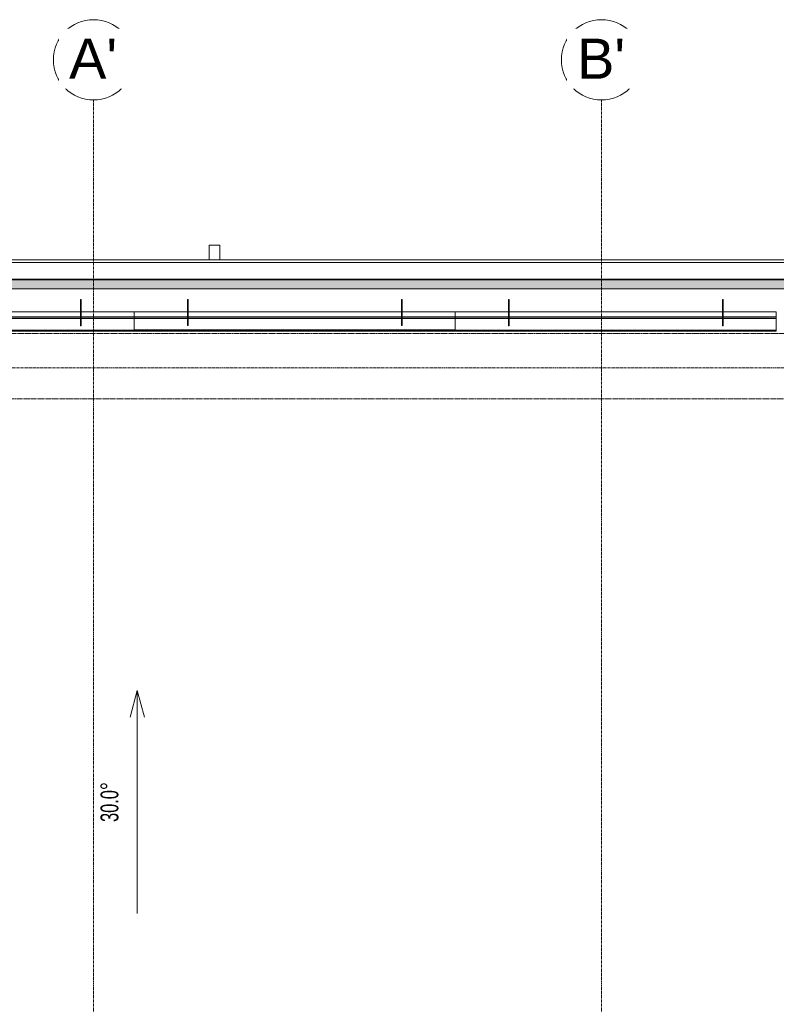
# Model space of a CAD drawing. Header units: millimetres. Extents: x -37728 to 44100, y 631619 to 691915.
# Tile 186 of 256: x -4605 to -363, y 674555 to 680073. Entities that reach past the tile are written whole.
import ezdxf

# ---------------------------------------------------------------- set-up
doc = ezdxf.new("R2010")
doc.units = ezdxf.units.MM
doc.linetypes.add('Linia siatki', pattern=[2.2225, 1.27, -0.3175, 0.3175, -0.3175])
doc.linetypes.add('Ukryty', pattern=[0.714375, 0.47625, -0.238125])
doc.layers.add('_XREF', color=7, linetype='Continuous')
for name, color, linetype, lineweight in [('A-DETL-HDLN', 252, 'Ukryty', 5), ('A-DETL-MBND', 252, 'Continuous', 5), ('A-ROOF-OTLN', 252, 'Continuous', 5), ('A-ROOF-PATT', 252, 'Continuous', 5), ('G-ANNO-DIMS', 252, 'Continuous', 5), ('S-GRID', 252, 'Continuous', 5), ('S-GRID-IDEN', 252, 'Continuous', 5)]:
    doc.layers.add(name, color=color, linetype=linetype, lineweight=lineweight)
doc.styles.add('Arial Narrow_1', font='ARIALN.TTF', dxfattribs={"width": 0.8, "height": 10})
doc.styles.add('Arial_2', font='arial.ttf', dxfattribs={"height": 22.5})

# ---------------------------------------------------------------- blocks, each defined once
blk = doc.blocks.new('Construction_Roof-Accessories_Lindab_KOTEGL - Construction_Roof-Accessories_Lindab_KOTEGL-9237828-Dach PB')
at = {"layer": 'A-DETL-MBND', "color": 252}
for p, q in [((63736.98, 66350.74), (63736.68, 66350.74)), ((63736.68, 66350.74), (63736.68, 66350.39)), ((63736.68, 66350.7), (63736.68, 66348.88)), ((63736.68, 66345.81), (63736.68, 66350.39)), ((63736.98, 66350.39), (63736.98, 66350.74)), ((63736.98, 66348.88), (63736.98, 66350.7)), ((63736.98, 66350.39), (63736.98, 66345.81)), ((63736.68, 66346.59), (63736.68, 66348.88)), ((63736.68, 66348.88), (63736.68, 66347.04)), ((63736.68, 66345.88), (63736.68, 66348.18)), ((63736.68, 66347.04), (63736.68, 66346.39)), ((63736.98, 66347.04), (63736.68, 66347.04)), ((63736.68, 66346.21), (63736.68, 66346.39)), ((63736.68, 66346.32), (63736.68, 66346.39)), ((63736.68, 66346.39), (63736.68, 66346.32)), ((63736.68, 66346.16), (63736.68, 66346.3)), ((63736.68, 66346.29), (63736.68, 66345.92)), ((63736.68, 66345.93), (63736.68, 66346.21)), ((63736.68, 66345.92), (63736.68, 66346.16)), ((63736.68, 66345.69), (63736.68, 66345.93)), ((63736.68, 66345.59), (63736.68, 66345.91)), ((63736.68, 66345.91), (63736.68, 66345.59)), ((63736.68, 66345.81), (63736.68, 66345.12)), ((63736.68, 66345.32), (63736.68, 66345.68)), ((63736.68, 66345.23), (63736.68, 66345.56)), ((63736.68, 66345.56), (63736.68, 66345.23)), ((63736.68, 66343.86), (63736.68, 66345.31)), ((63736.68, 66344.09), (63736.68, 66345.2)), ((63736.68, 66345.2), (63736.68, 66343.88)), ((63736.68, 66343.82), (63736.68, 66345.12)), ((63736.68, 66343.84), (63736.68, 66344.09)), ((63736.98, 66348.88), (63736.98, 66346.59)), ((63736.98, 66348.88), (63736.98, 66348.84)), ((63736.98, 66347.04), (63736.98, 66348.88)), ((63736.98, 66348.84), (63736.98, 66348.18)), ((63736.98, 66348.18), (63736.98, 66345.88)), ((63736.98, 66346.39), (63736.98, 66347.04)), ((63736.98, 66346.59), (63736.98, 66346.06)), ((63736.98, 66346.39), (63736.98, 66346.32)), ((63736.98, 66346.39), (63736.98, 66346.21)), ((63736.98, 66346.32), (63736.98, 66346.39)), ((63736.98, 66346.3), (63736.98, 66346.16)), ((63736.98, 66345.92), (63736.98, 66346.29)), ((63736.98, 66346.21), (63736.98, 66345.93)), ((63736.98, 66346.16), (63736.98, 66345.92)), ((63736.98, 66346.06), (63736.98, 66345.92)), ((63736.98, 66345.93), (63736.98, 66345.69)), ((63736.98, 66345.91), (63736.98, 66345.59)), ((63736.98, 66345.59), (63736.98, 66345.91)), ((63736.98, 66345.12), (63736.98, 66345.81)), ((63736.98, 66345.68), (63736.98, 66345.32)), ((63736.98, 66345.56), (63736.98, 66345.23)), ((63736.98, 66345.23), (63736.98, 66345.56)), ((63736.98, 66345.31), (63736.98, 66343.86)), ((63736.98, 66345.2), (63736.98, 66344.84)), ((63736.98, 66343.88), (63736.98, 66345.2)), ((63736.98, 66345.12), (63736.98, 66343.82)), ((63736.98, 66344.84), (63736.98, 66344.45)), ((63736.98, 66344.45), (63736.98, 66344.09)), ((63736.98, 66344.09), (63736.98, 66343.84)), ((63736.68, 66343.85), (63736.68, 66343.89)), ((63736.68, 66343.88), (63736.68, 66343.89)), ((63736.68, 66343.66), (63736.68, 66343.74)), ((63736.68, 66343.73), (63736.68, 66343.43)), ((63736.68, 66341.02), (63736.68, 66343.73)), ((63736.68, 66343.43), (63736.68, 66343.72)), ((63736.68, 66343.39), (63736.68, 66343.72)), ((63736.68, 66343.48), (63736.68, 66343.71)), ((63736.68, 66343.43), (63736.68, 66343.66)), ((63736.68, 66343.18), (63736.68, 66343.43)), ((63736.68, 66343.09), (63736.68, 66343.41)), ((63736.68, 66343.41), (63736.68, 66341.06)), ((63736.68, 66342.82), (63736.68, 66343.18)), ((63736.68, 66341.95), (63736.68, 66343.09)), ((63736.68, 66341.68), (63736.68, 66342.82)), ((63736.68, 66341.59), (63736.68, 66341.95)), ((63736.68, 66341.11), (63736.68, 66341.68)), ((63736.68, 66341.06), (63736.68, 66341.59)), ((63736.68, 66341.01), (63736.68, 66341.11)), ((63736.68, 66340.98), (63736.68, 66340.92)), ((63736.68, 66340.34), (63736.68, 66340.98)), ((63736.68, 66340.92), (63736.68, 66340.97)), ((63736.68, 66340.89), (63736.68, 66340.95)), ((63736.68, 66340.89), (63736.68, 66340.92)), ((63736.68, 66340.92), (63736.68, 66340.34)), ((63736.68, 66340.89), (63736.68, 66340.89)), ((63736.68, 66340.04), (63736.68, 66337.52)), ((63736.68, 66337.52), (63736.68, 66340.04)), ((63736.98, 66343.89), (63736.98, 66343.85)), ((63736.98, 66343.74), (63736.98, 66343.43)), ((63736.98, 66343.73), (63736.98, 66341.02)), ((63736.98, 66343.43), (63736.98, 66343.73)), ((63736.98, 66343.72), (63736.98, 66343.61)), ((63736.98, 66343.72), (63736.98, 66343.56)), ((63736.98, 66343.71), (63736.98, 66343.48)), ((63736.98, 66343.61), (63736.98, 66343.39)), ((63736.98, 66343.43), (63736.98, 66343.18)), ((63736.98, 66343.41), (63736.98, 66343.09)), ((63736.98, 66341.06), (63736.98, 66343.41)), ((63736.98, 66343.18), (63736.98, 66342.82)), ((63736.98, 66343.09), (63736.98, 66341.95)), ((63736.98, 66342.82), (63736.98, 66342.44)), ((63736.98, 66342.44), (63736.98, 66342.05)), ((63736.98, 66342.05), (63736.98, 66341.68)), ((63736.98, 66341.95), (63736.98, 66341.59)), ((63736.98, 66341.68), (63736.98, 66341.11)), ((63736.98, 66341.59), (63736.98, 66341.29)), ((63736.98, 66341.29), (63736.98, 66341.06)), ((63736.98, 66341.11), (63736.98, 66341.01)), ((63736.98, 66340.98), (63736.98, 66340.34)), ((63736.98, 66340.92), (63736.98, 66340.98)), ((63736.98, 66340.97), (63736.98, 66340.89)), ((63736.98, 66340.34), (63736.98, 66340.92)), ((63736.98, 66340.04), (63736.98, 66337.52)), ((63736.98, 66337.52), (63736.98, 66340.04)), ((63736.68, 66337.37), (63736.68, 66336.01)), ((63736.68, 66336.01), (63736.68, 66337.37)), ((63736.68, 66336.01), (63736.98, 66336.01)), ((63736.98, 66337.37), (63736.98, 66336.01)), ((63736.98, 66336.01), (63736.98, 66337.37))]:
    blk.add_line(p, q, dxfattribs=at)
blk = doc.blocks.new('Construction_Roof-Accessories_Lindab_SNO_KOTEGL - Construction_Roof-Accessories_Lindab_SNO-9237829-Dach PB')
at = {"layer": 'A-DETL-MBND', "color": 252}
for p, q in [((63766.68, 66343.86), (63586.68, 66343.86)), ((63586.68, 66343.86), (63586.68, 66343.82)), ((63586.68, 66343.86), (63586.68, 66343.75)), ((63586.68, 66341.02), (63586.68, 66343.75)), ((63586.68, 66343.73), (63586.68, 66343.74)), ((63586.68, 66343.69), (63586.68, 66343.74)), ((63586.68, 66341.02), (63586.68, 66343.73)), ((63586.68, 66343.73), (63586.68, 66341.02)), ((63586.68, 66343.69), (63586.68, 66341.02)), ((63586.68, 66340.98), (63586.68, 66341.02)), ((63586.68, 66341.02), (63766.68, 66341.02)), ((63586.68, 66340.34), (63586.68, 66340.98)), ((63586.68, 66340.98), (63586.68, 66340.34)), ((63586.68, 66340.34), (63586.68, 66340.98)), ((63586.68, 66340.98), (63586.68, 66340.37)), ((63586.68, 66340.34), (63586.68, 66340.98)), ((63586.68, 66340.98), (63586.68, 66340.34)), ((63586.68, 66340.98), (63766.68, 66340.98)), ((63586.68, 66340.34), (63586.68, 66340.04)), ((63586.68, 66340.16), (63586.68, 66340.3)), ((63586.68, 66340.16), (63586.68, 66340.29)), ((63586.68, 66340.29), (63766.68, 66340.29)), ((63586.68, 66340.22), (63766.68, 66340.22)), ((63586.68, 66340.1), (63586.68, 66340.16)), ((63586.68, 66340.16), (63586.68, 66340.1)), ((63586.68, 66340.15), (63586.68, 66340.04)), ((63586.68, 66340.04), (63766.68, 66340.04)), ((63586.68, 66337.52), (63586.68, 66340.04)), ((63586.68, 66340.04), (63586.68, 66337.63)), ((63766.68, 66343.82), (63766.68, 66343.86)), ((63766.68, 66343.75), (63766.68, 66343.86)), ((63766.68, 66343.75), (63766.68, 66341.09)), ((63766.68, 66343.74), (63766.68, 66343.73)), ((63766.68, 66343.74), (63766.68, 66343.73)), ((63766.68, 66341.09), (63766.68, 66343.73)), ((63766.68, 66343.73), (63766.68, 66343.69)), ((63766.68, 66343.73), (63766.68, 66341.09)), ((63766.68, 66341.09), (63766.68, 66343.69)), ((63766.68, 66341.02), (63766.68, 66340.98)), ((63766.68, 66340.4), (63766.68, 66340.98)), ((63766.68, 66340.98), (63766.68, 66340.4)), ((63766.68, 66340.4), (63766.68, 66340.98)), ((63766.68, 66340.98), (63766.68, 66340.34)), ((63766.68, 66340.4), (63766.68, 66340.98)), ((63766.68, 66340.98), (63766.68, 66340.4)), ((63766.68, 66340.04), (63766.68, 66340.34)), ((63766.68, 66340.3), (63766.68, 66340.16)), ((63766.68, 66340.29), (63766.68, 66340.24)), ((63766.68, 66340.24), (63766.68, 66340.16)), ((63766.68, 66340.09), (63766.68, 66340.15)), ((63766.68, 66340.04), (63766.68, 66340.09)), ((63766.68, 66337.63), (63766.68, 66340.04)), ((63766.68, 66340.04), (63766.68, 66337.52)), ((63586.68, 66337.63), (63586.68, 66337.49)), ((63586.68, 66337.37), (63586.68, 66337.52)), ((63586.68, 66333.58), (63586.68, 66337.37)), ((63586.68, 66337.37), (63586.68, 66337.31)), ((63586.68, 66337.31), (63586.68, 66333.58)), ((63586.68, 66333.58), (63586.68, 66332.98)), ((63586.68, 66333.58), (63766.68, 66333.58)), ((63586.68, 66333.53), (63766.68, 66333.53)), ((63586.68, 66333.39), (63586.68, 66333.46)), ((63586.68, 66333.31), (63586.68, 66333.38)), ((63586.68, 66333.11), (63586.68, 66333.26)), ((63586.68, 66333.26), (63586.68, 66333.18)), ((63586.68, 66333.26), (63766.68, 66333.26)), ((63586.68, 66333.19), (63586.68, 66333.25)), ((63586.68, 66333.1), (63586.68, 66333.19)), ((63586.68, 66333.14), (63766.68, 66333.14)), ((63586.68, 66333.1), (63586.68, 66333.11)), ((63586.68, 66333.1), (63586.68, 66333.04)), ((63586.68, 66332.99), (63586.68, 66332.98)), ((63586.68, 66332.98), (63766.68, 66332.98)), ((63766.68, 66337.49), (63766.68, 66337.63)), ((63766.68, 66337.52), (63766.68, 66337.37)), ((63766.68, 66337.31), (63766.68, 66337.37)), ((63766.68, 66337.37), (63766.68, 66333.58)), ((63766.68, 66333.58), (63766.68, 66337.31)), ((63766.68, 66332.98), (63766.68, 66333.58)), ((63766.68, 66333.45), (63766.68, 66333.39)), ((63766.68, 66333.18), (63766.68, 66333.25)), ((63766.68, 66333.25), (63766.68, 66333.18)), ((63766.68, 66333.25), (63766.68, 66333.19)), ((63766.68, 66333.19), (63766.68, 66333.14)), ((63766.68, 66333.14), (63766.68, 66333.11)), ((63766.68, 66333.11), (63766.68, 66333.1)), ((63766.68, 66333.11), (63766.68, 66333.1)), ((63766.68, 66332.98), (63766.68, 66332.99))]:
    blk.add_line(p, q, dxfattribs=at)
blk = doc.blocks.new('Construction_Roof-Accessories_Lindab_KOTEGL - Construction_Roof-Accessories_Lindab_KOTEGL-V19-Dach PB')
at = {"layer": 'A-DETL-MBND', "color": 252}
for p, q in [((63916.98, 66350.8), (63916.68, 66350.8)), ((63916.68, 66350.8), (63916.68, 66350.45)), ((63916.68, 66350.77), (63916.68, 66348.95)), ((63916.68, 66345.87), (63916.68, 66350.45)), ((63916.98, 66350.45), (63916.98, 66350.8)), ((63916.98, 66348.95), (63916.98, 66350.77)), ((63916.98, 66350.45), (63916.98, 66345.87)), ((63916.68, 66348.24), (63916.68, 66348.95)), ((63916.68, 66348.95), (63916.68, 66347.11)), ((63916.68, 66346.66), (63916.68, 66348.72)), ((63916.68, 66345.95), (63916.68, 66348.24)), ((63916.68, 66347.11), (63916.68, 66346.45)), ((63916.98, 66347.11), (63916.68, 66347.11)), ((63916.68, 66346.28), (63916.68, 66346.45)), ((63916.68, 66346.45), (63916.68, 66346.45)), ((63916.68, 66346.39), (63916.68, 66346.45)), ((63916.68, 66346.45), (63916.68, 66346.39)), ((63916.68, 66346.22), (63916.68, 66346.36)), ((63916.68, 66346.35), (63916.68, 66345.99)), ((63916.68, 66345.99), (63916.68, 66346.28)), ((63916.68, 66345.99), (63916.68, 66346.22)), ((63916.68, 66345.75), (63916.68, 66345.99)), ((63916.68, 66345.66), (63916.68, 66345.98)), ((63916.68, 66345.98), (63916.68, 66345.66)), ((63916.68, 66345.87), (63916.68, 66345.19)), ((63916.68, 66345.39), (63916.68, 66345.75)), ((63916.68, 66345.29), (63916.68, 66345.62)), ((63916.68, 66345.62), (63916.68, 66345.29)), ((63916.68, 66343.93), (63916.68, 66345.37)), ((63916.68, 66344.51), (63916.68, 66345.27)), ((63916.68, 66345.27), (63916.68, 66343.95)), ((63916.68, 66343.89), (63916.68, 66345.19)), ((63916.68, 66344.16), (63916.68, 66344.51)), ((63916.68, 66343.91), (63916.68, 66344.16)), ((63916.98, 66348.95), (63916.98, 66348.24)), ((63916.98, 66347.11), (63916.98, 66348.95)), ((63916.98, 66348.88), (63916.98, 66346.66)), ((63916.98, 66348.24), (63916.98, 66347.5)), ((63916.98, 66347.5), (63916.98, 66345.95)), ((63916.98, 66346.45), (63916.98, 66347.11)), ((63916.98, 66346.66), (63916.98, 66345.95)), ((63916.98, 66346.45), (63916.98, 66346.39)), ((63916.98, 66346.45), (63916.98, 66346.28)), ((63916.98, 66346.39), (63916.98, 66346.45)), ((63916.98, 66346.36), (63916.98, 66345.99)), ((63916.98, 66345.99), (63916.98, 66346.35)), ((63916.98, 66346.28), (63916.98, 66345.99)), ((63916.98, 66345.99), (63916.98, 66345.75)), ((63916.98, 66345.98), (63916.98, 66345.66)), ((63916.98, 66345.66), (63916.98, 66345.98)), ((63916.98, 66345.19), (63916.98, 66345.87)), ((63916.98, 66345.75), (63916.98, 66345.39)), ((63916.98, 66345.62), (63916.98, 66345.29)), ((63916.98, 66345.29), (63916.98, 66345.62)), ((63916.98, 66345.37), (63916.98, 66344.61)), ((63916.98, 66345.27), (63916.98, 66344.16)), ((63916.98, 66343.95), (63916.98, 66345.27)), ((63916.98, 66345.19), (63916.98, 66343.89)), ((63916.98, 66344.61), (63916.98, 66343.93)), ((63916.98, 66344.16), (63916.98, 66343.91)), ((63916.68, 66343.91), (63916.68, 66343.95)), ((63916.68, 66343.95), (63916.68, 66343.95)), ((63916.68, 66343.49), (63916.68, 66343.8)), ((63916.68, 66343.79), (63916.68, 66343.49)), ((63916.68, 66341.09), (63916.68, 66343.79)), ((63916.68, 66343.55), (63916.68, 66343.78)), ((63916.68, 66343.45), (63916.68, 66343.78)), ((63916.68, 66343.25), (63916.68, 66343.5)), ((63916.68, 66342.79), (63916.68, 66343.47)), ((63916.68, 66343.47), (63916.68, 66341.13)), ((63916.68, 66341.75), (63916.68, 66343.25)), ((63916.68, 66341.66), (63916.68, 66342.79)), ((63916.68, 66341.43), (63916.68, 66341.75)), ((63916.68, 66341.13), (63916.68, 66341.66)), ((63916.68, 66341.07), (63916.68, 66341.43)), ((63916.68, 66341.05), (63916.68, 66340.99)), ((63916.68, 66340.4), (63916.68, 66341.05)), ((63916.68, 66340.95), (63916.68, 66341.04)), ((63916.68, 66340.99), (63916.68, 66340.4)), ((63916.68, 66340.11), (63916.68, 66337.58)), ((63916.68, 66337.58), (63916.68, 66340.11)), ((63916.98, 66343.95), (63916.98, 66343.91)), ((63916.98, 66343.8), (63916.98, 66343.49)), ((63916.98, 66343.79), (63916.98, 66341.09)), ((63916.98, 66343.49), (63916.98, 66343.79)), ((63916.98, 66343.78), (63916.98, 66343.55)), ((63916.98, 66343.78), (63916.98, 66343.45)), ((63916.98, 66343.5), (63916.98, 66343.25)), ((63916.98, 66343.47), (63916.98, 66341.66)), ((63916.98, 66341.13), (63916.98, 66343.47)), ((63916.98, 66343.25), (63916.98, 66341.07)), ((63916.98, 66341.66), (63916.98, 66341.13)), ((63916.98, 66341.05), (63916.98, 66340.4)), ((63916.98, 66340.99), (63916.98, 66341.05)), ((63916.98, 66341.04), (63916.98, 66340.95)), ((63916.98, 66340.4), (63916.98, 66340.99)), ((63916.98, 66340.11), (63916.98, 66337.58)), ((63916.98, 66337.58), (63916.98, 66340.11)), ((63916.68, 66337.43), (63916.68, 66336.08)), ((63916.68, 66336.08), (63916.68, 66337.43)), ((63916.68, 66336.08), (63916.98, 66336.08)), ((63916.98, 66337.43), (63916.98, 66336.08)), ((63916.98, 66336.08), (63916.98, 66337.43))]:
    blk.add_line(p, q, dxfattribs=at)
blk = doc.blocks.new('Construction_Roof-Accessories_Lindab_KOTEGL - Construction_Roof-Accessories_Lindab_KOTEGL-V20-Dach PB')
at = {"layer": 'A-DETL-MBND', "color": 252}
for p, q in [((63796.98, 66350.8), (63796.68, 66350.8)), ((63796.68, 66350.8), (63796.68, 66350.45)), ((63796.68, 66350.77), (63796.68, 66348.95)), ((63796.68, 66345.87), (63796.68, 66350.45)), ((63796.98, 66350.45), (63796.98, 66350.8)), ((63796.98, 66348.95), (63796.98, 66350.77)), ((63796.98, 66350.45), (63796.98, 66345.87)), ((63796.68, 66347.01), (63796.68, 66348.95)), ((63796.68, 66348.95), (63796.68, 66347.11)), ((63796.68, 66347.11), (63796.68, 66348.24)), ((63796.68, 66346.74), (63796.68, 66347.11)), ((63796.68, 66347.11), (63796.68, 66346.45)), ((63796.98, 66347.11), (63796.68, 66347.11)), ((63796.68, 66346.66), (63796.68, 66347.01)), ((63796.68, 66346.43), (63796.68, 66346.74)), ((63796.68, 66345.95), (63796.68, 66346.66)), ((63796.68, 66345.99), (63796.68, 66346.45)), ((63796.68, 66346.45), (63796.68, 66346.39)), ((63796.68, 66345.99), (63796.68, 66346.36)), ((63796.68, 66346.35), (63796.68, 66345.99)), ((63796.68, 66345.75), (63796.68, 66345.99)), ((63796.68, 66345.66), (63796.68, 66345.98)), ((63796.68, 66345.98), (63796.68, 66345.66)), ((63796.68, 66345.87), (63796.68, 66345.19)), ((63796.68, 66345.39), (63796.68, 66345.75)), ((63796.68, 66345.29), (63796.68, 66345.62)), ((63796.68, 66345.62), (63796.68, 66345.29)), ((63796.68, 66343.93), (63796.68, 66345.37)), ((63796.68, 66344.16), (63796.68, 66345.27)), ((63796.68, 66345.27), (63796.68, 66343.95)), ((63796.68, 66343.9), (63796.68, 66345.19)), ((63796.68, 66343.91), (63796.68, 66344.16)), ((63796.98, 66348.95), (63796.98, 66346.66)), ((63796.98, 66347.11), (63796.98, 66348.95)), ((63796.98, 66348.24), (63796.98, 66345.95)), ((63796.98, 66346.45), (63796.98, 66347.11)), ((63796.98, 66346.45), (63796.98, 66346.39)), ((63796.98, 66346.45), (63796.98, 66346.45)), ((63796.98, 66346.45), (63796.98, 66346.41)), ((63796.98, 66346.39), (63796.98, 66346.45)), ((63796.98, 66346.41), (63796.98, 66346.28)), ((63796.98, 66346.36), (63796.98, 66346.22)), ((63796.98, 66345.99), (63796.98, 66346.35)), ((63796.98, 66346.28), (63796.98, 66346.05)), ((63796.98, 66346.22), (63796.98, 66345.99)), ((63796.98, 66346.05), (63796.98, 66345.99)), ((63796.98, 66345.99), (63796.98, 66345.75)), ((63796.98, 66345.98), (63796.98, 66345.66)), ((63796.98, 66345.66), (63796.98, 66345.98)), ((63796.98, 66345.19), (63796.98, 66345.87)), ((63796.98, 66345.75), (63796.98, 66345.39)), ((63796.98, 66345.62), (63796.98, 66345.29)), ((63796.98, 66345.29), (63796.98, 66345.62)), ((63796.98, 66345.37), (63796.98, 66345)), ((63796.98, 66345.27), (63796.98, 66344.16)), ((63796.98, 66343.95), (63796.98, 66345.27)), ((63796.98, 66345.19), (63796.98, 66343.9)), ((63796.98, 66345), (63796.98, 66343.93)), ((63796.98, 66344.16), (63796.98, 66343.91)), ((63796.68, 66343.91), (63796.68, 66343.95)), ((63796.68, 66343.49), (63796.68, 66343.8)), ((63796.68, 66343.79), (63796.68, 66343.49)), ((63796.68, 66341.09), (63796.68, 66343.79)), ((63796.68, 66343.55), (63796.68, 66343.78)), ((63796.68, 66343.45), (63796.68, 66343.78)), ((63796.68, 66343.25), (63796.68, 66343.5)), ((63796.68, 66341.66), (63796.68, 66343.47)), ((63796.68, 66343.47), (63796.68, 66341.13)), ((63796.68, 66341.07), (63796.68, 66343.25)), ((63796.68, 66341.13), (63796.68, 66341.66)), ((63796.68, 66341.05), (63796.68, 66340.99)), ((63796.68, 66340.4), (63796.68, 66341.05)), ((63796.68, 66340.95), (63796.68, 66341.04)), ((63796.68, 66340.99), (63796.68, 66340.4)), ((63796.68, 66340.11), (63796.68, 66337.58)), ((63796.68, 66337.58), (63796.68, 66340.11)), ((63796.98, 66343.95), (63796.98, 66343.95)), ((63796.98, 66343.95), (63796.98, 66343.91)), ((63796.98, 66343.8), (63796.98, 66343.49)), ((63796.98, 66343.79), (63796.98, 66341.09)), ((63796.98, 66343.49), (63796.98, 66343.79)), ((63796.98, 66343.78), (63796.98, 66343.55)), ((63796.98, 66343.78), (63796.98, 66343.45)), ((63796.98, 66343.5), (63796.98, 66343.25)), ((63796.98, 66343.47), (63796.98, 66341.66)), ((63796.98, 66341.13), (63796.98, 66343.47)), ((63796.98, 66343.25), (63796.98, 66341.07)), ((63796.98, 66341.66), (63796.98, 66341.13)), ((63796.98, 66341.05), (63796.98, 66340.4)), ((63796.98, 66340.99), (63796.98, 66341.05)), ((63796.98, 66341.04), (63796.98, 66340.95)), ((63796.98, 66340.4), (63796.98, 66340.99)), ((63796.98, 66340.11), (63796.98, 66337.58)), ((63796.98, 66337.58), (63796.98, 66340.11)), ((63796.68, 66337.43), (63796.68, 66336.08)), ((63796.68, 66336.08), (63796.68, 66337.43)), ((63796.68, 66336.08), (63796.98, 66336.08)), ((63796.98, 66337.43), (63796.98, 66336.08)), ((63796.98, 66336.08), (63796.98, 66337.43))]:
    blk.add_line(p, q, dxfattribs=at)
blk = doc.blocks.new('Construction_Roof-Accessories_Lindab_SNO_KOTEGL - Construction_Roof-Accessories_Lindab_SNO-V21-Dach PB')
at = {"layer": 'A-DETL-MBND', "color": 252}
for p, q in [((63946.68, 66343.92), (63766.68, 66343.92)), ((63766.68, 66343.92), (63766.68, 66343.89)), ((63766.68, 66343.92), (63766.68, 66343.82)), ((63766.68, 66341.09), (63766.68, 66343.82)), ((63766.68, 66343.79), (63766.68, 66343.81)), ((63766.68, 66343.79), (63766.68, 66343.81)), ((63766.68, 66343.76), (63766.68, 66343.79)), ((63766.68, 66343.75), (63766.68, 66341.09)), ((63766.68, 66341.09), (63766.68, 66343.73)), ((63766.68, 66343.73), (63766.68, 66341.09)), ((63766.68, 66341.05), (63766.68, 66341.09)), ((63766.68, 66341.09), (63946.68, 66341.09)), ((63766.68, 66340.98), (63766.68, 66341.05)), ((63766.68, 66341.05), (63946.68, 66341.05)), ((63766.68, 66340.4), (63766.68, 66340.98)), ((63766.68, 66340.98), (63766.68, 66340.4)), ((63766.68, 66340.4), (63766.68, 66340.98)), ((63766.68, 66340.98), (63766.68, 66340.44)), ((63766.68, 66340.4), (63766.68, 66340.98)), ((63766.68, 66340.98), (63766.68, 66340.4)), ((63766.68, 66340.4), (63766.68, 66340.33)), ((63766.68, 66340.23), (63766.68, 66340.37)), ((63766.68, 66340.3), (63766.68, 66340.36)), ((63766.68, 66340.36), (63946.68, 66340.36)), ((63766.68, 66340.31), (63766.68, 66340.24)), ((63766.68, 66340.23), (63766.68, 66340.3)), ((63766.68, 66340.29), (63946.68, 66340.29)), ((63766.68, 66340.23), (63766.68, 66340.11)), ((63766.68, 66340.21), (63766.68, 66340.15)), ((63766.68, 66340.15), (63766.68, 66340.11)), ((63766.68, 66340.11), (63946.68, 66340.11)), ((63766.68, 66337.58), (63766.68, 66340.04)), ((63766.68, 66340.04), (63766.68, 66337.69)), ((63946.68, 66343.89), (63946.68, 66343.92)), ((63946.68, 66343.82), (63946.68, 66343.92)), ((63946.68, 66343.82), (63946.68, 66341.09)), ((63946.68, 66343.81), (63946.68, 66343.8)), ((63946.68, 66343.81), (63946.68, 66343.79)), ((63946.68, 66343.8), (63946.68, 66343.79)), ((63946.68, 66343.79), (63946.68, 66343.76)), ((63946.68, 66341.09), (63946.68, 66343.75)), ((63946.68, 66341.09), (63946.68, 66343.73)), ((63946.68, 66343.73), (63946.68, 66341.09)), ((63946.68, 66341.09), (63946.68, 66341.05)), ((63946.68, 66341.05), (63946.68, 66340.98)), ((63946.68, 66340.4), (63946.68, 66340.98)), ((63946.68, 66340.98), (63946.68, 66340.4)), ((63946.68, 66340.44), (63946.68, 66340.98)), ((63946.68, 66340.98), (63946.68, 66340.4)), ((63946.68, 66340.4), (63946.68, 66340.98)), ((63946.68, 66340.98), (63946.68, 66340.4)), ((63946.68, 66340.33), (63946.68, 66340.4)), ((63946.68, 66340.37), (63946.68, 66340.23)), ((63946.68, 66340.36), (63946.68, 66340.23)), ((63946.68, 66340.24), (63946.68, 66340.31)), ((63946.68, 66340.11), (63946.68, 66340.23)), ((63946.68, 66340.15), (63946.68, 66340.21)), ((63946.68, 66340.11), (63946.68, 66340.15)), ((63946.68, 66337.69), (63946.68, 66340.04)), ((63946.68, 66340.04), (63946.68, 66337.58)), ((63766.68, 66337.69), (63766.68, 66337.66)), ((63766.68, 66337.66), (63766.68, 66337.55)), ((63766.68, 66337.57), (63766.68, 66337.58)), ((63766.68, 66337.43), (63766.68, 66337.57)), ((63766.68, 66337.37), (63766.68, 66333.65)), ((63766.68, 66333.65), (63766.68, 66337.37)), ((63766.68, 66333.65), (63766.68, 66333.58)), ((63766.68, 66333.65), (63946.68, 66333.65)), ((63766.68, 66333.6), (63946.68, 66333.6)), ((63766.68, 66333.55), (63766.68, 66333.48)), ((63766.68, 66333.38), (63766.68, 66333.44)), ((63766.68, 66333.44), (63766.68, 66333.38)), ((63766.68, 66333.34), (63766.68, 66333.28)), ((63766.68, 66333.32), (63946.68, 66333.32)), ((63766.68, 66333.17), (63766.68, 66333.31)), ((63766.68, 66333.18), (63766.68, 66333.25)), ((63766.68, 66333.25), (63766.68, 66333.18)), ((63766.68, 66333.2), (63946.68, 66333.2)), ((63766.68, 66333.17), (63766.68, 66333.18)), ((63766.68, 66333.17), (63766.68, 66333.05)), ((63766.68, 66333.06), (63766.68, 66333.05)), ((63766.68, 66333.05), (63946.68, 66333.05)), ((63766.68, 66333.05), (63766.68, 66333.05)), ((63946.68, 66337.55), (63946.68, 66337.69)), ((63946.68, 66337.58), (63946.68, 66337.46)), ((63946.68, 66337.46), (63946.68, 66337.43)), ((63946.68, 66337.37), (63946.68, 66333.65)), ((63946.68, 66333.65), (63946.68, 66337.37)), ((63946.68, 66333.58), (63946.68, 66333.65)), ((63946.68, 66333.48), (63946.68, 66333.55)), ((63946.68, 66333.38), (63946.68, 66333.44)), ((63946.68, 66333.44), (63946.68, 66333.38)), ((63946.68, 66333.28), (63946.68, 66333.34)), ((63946.68, 66333.31), (63946.68, 66333.17)), ((63946.68, 66333.18), (63946.68, 66333.25)), ((63946.68, 66333.25), (63946.68, 66333.18)), ((63946.68, 66333.18), (63946.68, 66333.17)), ((63946.68, 66333.05), (63946.68, 66333.17)), ((63946.68, 66333.17), (63946.68, 66333.17)), ((63946.68, 66333.05), (63946.68, 66333.06))]:
    blk.add_line(p, q, dxfattribs=at)
blk = doc.blocks.new('Construction_Roof-Accessories_Lindab_KOTEGL - Construction_Roof-Accessories_Lindab_KOTEGL-V22-Dach PB')
at = {"layer": 'A-DETL-MBND', "color": 252}
for p, q in [((64096.98, 66350.74), (64096.68, 66350.74)), ((64096.68, 66350.74), (64096.68, 66350.39)), ((64096.68, 66350.7), (64096.68, 66348.88)), ((64096.68, 66345.81), (64096.68, 66350.39)), ((64096.98, 66350.39), (64096.98, 66350.74)), ((64096.98, 66348.88), (64096.98, 66350.7)), ((64096.98, 66350.39), (64096.98, 66345.81)), ((64096.68, 66348.18), (64096.68, 66348.88)), ((64096.68, 66348.88), (64096.68, 66347.04)), ((64096.68, 66346.59), (64096.68, 66348.82)), ((64096.68, 66347.82), (64096.68, 66348.18)), ((64096.68, 66345.88), (64096.68, 66347.82)), ((64096.68, 66347.04), (64096.68, 66346.39)), ((64096.98, 66347.04), (64096.68, 66347.04)), ((64096.68, 66345.88), (64096.68, 66346.59)), ((64096.68, 66345.93), (64096.68, 66346.39)), ((64096.68, 66346.39), (64096.68, 66346.32)), ((64096.68, 66346.16), (64096.68, 66346.3)), ((64096.68, 66346.29), (64096.68, 66345.92)), ((64096.68, 66345.92), (64096.68, 66346.16)), ((64096.68, 66345.69), (64096.68, 66345.93)), ((64096.68, 66345.59), (64096.68, 66345.91)), ((64096.68, 66345.91), (64096.68, 66345.59)), ((64096.68, 66345.81), (64096.68, 66345.12)), ((64096.68, 66345.32), (64096.68, 66345.68)), ((64096.68, 66345.23), (64096.68, 66345.56)), ((64096.68, 66345.56), (64096.68, 66345.23)), ((64096.68, 66344.55), (64096.68, 66345.31)), ((64096.68, 66344.84), (64096.68, 66345.2)), ((64096.68, 66345.2), (64096.68, 66343.88)), ((64096.68, 66343.82), (64096.68, 66345.12)), ((64096.68, 66344.09), (64096.68, 66344.84)), ((64096.68, 66344.18), (64096.68, 66344.55)), ((64096.68, 66343.86), (64096.68, 66344.18)), ((64096.68, 66343.84), (64096.68, 66344.09)), ((64096.98, 66348.88), (64096.98, 66348.82)), ((64096.98, 66348.88), (64096.98, 66348.18)), ((64096.98, 66347.04), (64096.98, 66348.88)), ((64096.98, 66348.82), (64096.98, 66348.66)), ((64096.98, 66348.66), (64096.98, 66346.59)), ((64096.98, 66348.18), (64096.98, 66345.88)), ((64096.98, 66346.39), (64096.98, 66347.04)), ((64096.98, 66346.59), (64096.98, 66345.92)), ((64096.98, 66346.39), (64096.98, 66346.32)), ((64096.98, 66346.39), (64096.98, 66345.93)), ((64096.98, 66346.32), (64096.98, 66346.39)), ((64096.98, 66346.3), (64096.98, 66345.92)), ((64096.98, 66345.92), (64096.98, 66346.29)), ((64096.98, 66345.93), (64096.98, 66345.69)), ((64096.98, 66345.91), (64096.98, 66345.59)), ((64096.98, 66345.59), (64096.98, 66345.91)), ((64096.98, 66345.12), (64096.98, 66345.81)), ((64096.98, 66345.68), (64096.98, 66345.32)), ((64096.98, 66345.56), (64096.98, 66345.23)), ((64096.98, 66345.23), (64096.98, 66345.56)), ((64096.98, 66345.31), (64096.98, 66343.86)), ((64096.98, 66345.2), (64096.98, 66344.09)), ((64096.98, 66343.88), (64096.98, 66345.2)), ((64096.98, 66345.12), (64096.98, 66343.82)), ((64096.98, 66344.09), (64096.98, 66343.84)), ((64096.68, 66343.85), (64096.68, 66343.89)), ((64096.68, 66343.88), (64096.68, 66343.89)), ((64096.68, 66343.43), (64096.68, 66343.74)), ((64096.68, 66343.73), (64096.68, 66343.43)), ((64096.68, 66341.02), (64096.68, 66343.73)), ((64096.68, 66343.39), (64096.68, 66343.72)), ((64096.68, 66343.48), (64096.68, 66343.71)), ((64096.68, 66343.18), (64096.68, 66343.43)), ((64096.68, 66341.59), (64096.68, 66343.41)), ((64096.68, 66343.41), (64096.68, 66341.06)), ((64096.68, 66341.01), (64096.68, 66343.18)), ((64096.68, 66341.06), (64096.68, 66341.59)), ((64096.68, 66340.98), (64096.68, 66340.92)), ((64096.68, 66340.34), (64096.68, 66340.98)), ((64096.68, 66340.89), (64096.68, 66340.97)), ((64096.68, 66340.92), (64096.68, 66340.34)), ((64096.68, 66340.04), (64096.68, 66337.52)), ((64096.68, 66337.52), (64096.68, 66340.04)), ((64096.98, 66343.89), (64096.98, 66343.85)), ((64096.98, 66343.74), (64096.98, 66343.43)), ((64096.98, 66343.73), (64096.98, 66341.02)), ((64096.98, 66343.43), (64096.98, 66343.73)), ((64096.98, 66343.72), (64096.98, 66343.39)), ((64096.98, 66343.71), (64096.98, 66343.48)), ((64096.98, 66343.43), (64096.98, 66343.18)), ((64096.98, 66343.41), (64096.98, 66341.59)), ((64096.98, 66341.06), (64096.98, 66343.41)), ((64096.98, 66343.18), (64096.98, 66341.01)), ((64096.98, 66341.59), (64096.98, 66341.06)), ((64096.98, 66340.98), (64096.98, 66340.34)), ((64096.98, 66340.92), (64096.98, 66340.98)), ((64096.98, 66340.97), (64096.98, 66340.92)), ((64096.98, 66340.95), (64096.98, 66340.89)), ((64096.98, 66340.34), (64096.98, 66340.92)), ((64096.98, 66340.04), (64096.98, 66337.52)), ((64096.98, 66337.52), (64096.98, 66340.04)), ((64096.68, 66337.37), (64096.68, 66336.01)), ((64096.68, 66336.01), (64096.68, 66337.37)), ((64096.68, 66336.01), (64096.98, 66336.01)), ((64096.98, 66337.37), (64096.98, 66336.01)), ((64096.98, 66336.01), (64096.98, 66337.37))]:
    blk.add_line(p, q, dxfattribs=at)
blk = doc.blocks.new('Construction_Roof-Accessories_Lindab_KOTEGL - Construction_Roof-Accessories_Lindab_KOTEGL-V23-Dach PB')
at = {"layer": 'A-DETL-MBND', "color": 252}
for p, q in [((63976.98, 66350.74), (63976.68, 66350.74)), ((63976.68, 66350.74), (63976.68, 66350.39)), ((63976.68, 66350.7), (63976.68, 66348.88)), ((63976.68, 66345.81), (63976.68, 66350.39)), ((63976.98, 66350.39), (63976.98, 66350.74)), ((63976.98, 66348.88), (63976.98, 66350.7)), ((63976.98, 66350.39), (63976.98, 66345.81)), ((63976.68, 66346.59), (63976.68, 66348.88)), ((63976.68, 66348.88), (63976.68, 66347.04)), ((63976.68, 66345.88), (63976.68, 66348.18)), ((63976.68, 66347.04), (63976.68, 66346.39)), ((63976.98, 66347.04), (63976.68, 66347.04)), ((63976.68, 66346.21), (63976.68, 66346.39)), ((63976.68, 66346.39), (63976.68, 66346.32)), ((63976.68, 66345.92), (63976.68, 66346.3)), ((63976.68, 66346.29), (63976.68, 66345.92)), ((63976.68, 66345.98), (63976.68, 66346.21)), ((63976.68, 66345.93), (63976.68, 66345.98)), ((63976.68, 66345.69), (63976.68, 66345.93)), ((63976.68, 66345.59), (63976.68, 66345.91)), ((63976.68, 66345.91), (63976.68, 66345.59)), ((63976.68, 66345.81), (63976.68, 66345.12)), ((63976.68, 66345.32), (63976.68, 66345.68)), ((63976.68, 66345.23), (63976.68, 66345.56)), ((63976.68, 66345.56), (63976.68, 66345.23)), ((63976.68, 66343.86), (63976.68, 66345.31)), ((63976.68, 66344.09), (63976.68, 66345.2)), ((63976.68, 66345.2), (63976.68, 66343.88)), ((63976.68, 66343.83), (63976.68, 66345.12)), ((63976.68, 66343.85), (63976.68, 66344.09)), ((63976.98, 66348.88), (63976.98, 66346.59)), ((63976.98, 66347.04), (63976.98, 66348.88)), ((63976.98, 66348.18), (63976.98, 66345.88)), ((63976.98, 66346.39), (63976.98, 66347.04)), ((63976.98, 66346.39), (63976.98, 66345.93)), ((63976.98, 66346.32), (63976.98, 66346.39)), ((63976.98, 66346.3), (63976.98, 66345.92)), ((63976.98, 66345.92), (63976.98, 66346.29)), ((63976.98, 66345.93), (63976.98, 66345.69)), ((63976.98, 66345.91), (63976.98, 66345.59)), ((63976.98, 66345.59), (63976.98, 66345.91)), ((63976.98, 66345.12), (63976.98, 66345.81)), ((63976.98, 66345.68), (63976.98, 66345.32)), ((63976.98, 66345.56), (63976.98, 66345.23)), ((63976.98, 66345.23), (63976.98, 66345.56)), ((63976.98, 66345.31), (63976.98, 66343.86)), ((63976.98, 66345.2), (63976.98, 66344.09)), ((63976.98, 66343.88), (63976.98, 66345.2)), ((63976.98, 66345.12), (63976.98, 66343.83)), ((63976.98, 66344.09), (63976.98, 66343.85)), ((63976.68, 66343.85), (63976.68, 66343.89)), ((63976.68, 66343.43), (63976.68, 66343.74)), ((63976.68, 66343.73), (63976.68, 66343.43)), ((63976.68, 66341.02), (63976.68, 66343.73)), ((63976.68, 66343.39), (63976.68, 66343.72)), ((63976.68, 66343.48), (63976.68, 66343.71)), ((63976.68, 66343.18), (63976.68, 66343.43)), ((63976.68, 66341.59), (63976.68, 66343.41)), ((63976.68, 66343.41), (63976.68, 66341.06)), ((63976.68, 66341.01), (63976.68, 66343.18)), ((63976.68, 66341.06), (63976.68, 66341.59)), ((63976.68, 66340.98), (63976.68, 66340.92)), ((63976.68, 66340.34), (63976.68, 66340.98)), ((63976.68, 66340.92), (63976.68, 66340.97)), ((63976.68, 66340.89), (63976.68, 66340.95)), ((63976.68, 66340.89), (63976.68, 66340.92)), ((63976.68, 66340.92), (63976.68, 66340.34)), ((63976.68, 66340.89), (63976.68, 66340.89)), ((63976.68, 66340.05), (63976.68, 66337.52)), ((63976.68, 66337.52), (63976.68, 66340.05)), ((63976.98, 66343.89), (63976.98, 66343.85)), ((63976.98, 66343.74), (63976.98, 66343.66)), ((63976.98, 66343.73), (63976.98, 66341.02)), ((63976.98, 66343.43), (63976.98, 66343.73)), ((63976.98, 66343.72), (63976.98, 66343.39)), ((63976.98, 66343.71), (63976.98, 66343.48)), ((63976.98, 66343.66), (63976.98, 66343.43)), ((63976.98, 66343.43), (63976.98, 66343.18)), ((63976.98, 66343.41), (63976.98, 66341.59)), ((63976.98, 66341.06), (63976.98, 66343.41)), ((63976.98, 66343.18), (63976.98, 66342.05)), ((63976.98, 66342.05), (63976.98, 66341.11)), ((63976.98, 66341.59), (63976.98, 66341.06)), ((63976.98, 66341.11), (63976.98, 66341.01)), ((63976.98, 66340.98), (63976.98, 66340.34)), ((63976.98, 66340.92), (63976.98, 66340.98)), ((63976.98, 66340.97), (63976.98, 66340.92)), ((63976.98, 66340.95), (63976.98, 66340.89)), ((63976.98, 66340.92), (63976.98, 66340.89)), ((63976.98, 66340.34), (63976.98, 66340.92)), ((63976.98, 66340.89), (63976.98, 66340.89)), ((63976.98, 66340.05), (63976.98, 66337.52)), ((63976.98, 66337.52), (63976.98, 66340.05)), ((63976.68, 66337.37), (63976.68, 66336.01)), ((63976.68, 66336.01), (63976.68, 66337.37)), ((63976.68, 66336.01), (63976.98, 66336.01)), ((63976.98, 66337.37), (63976.98, 66336.01)), ((63976.98, 66336.01), (63976.98, 66337.37))]:
    blk.add_line(p, q, dxfattribs=at)
blk = doc.blocks.new('Construction_Roof-Accessories_Lindab_SNO_KOTEGL - Construction_Roof-Accessories_Lindab_SNO-V24-Dach PB')
at = {"layer": 'A-DETL-MBND', "color": 252}
for p, q in [((64126.68, 66343.86), (63946.68, 66343.86)), ((63946.68, 66343.86), (63946.68, 66343.82)), ((63946.68, 66343.86), (63946.68, 66343.83)), ((63946.68, 66343.83), (63946.68, 66343.75)), ((63946.68, 66341.09), (63946.68, 66343.75)), ((63946.68, 66343.73), (63946.68, 66343.74)), ((63946.68, 66343.69), (63946.68, 66343.74)), ((63946.68, 66341.09), (63946.68, 66343.73)), ((63946.68, 66343.73), (63946.68, 66341.09)), ((63946.68, 66343.69), (63946.68, 66341.09)), ((63946.68, 66340.98), (63946.68, 66341.02)), ((63946.68, 66341.02), (64126.68, 66341.02)), ((63946.68, 66340.4), (63946.68, 66340.98)), ((63946.68, 66340.98), (63946.68, 66340.4)), ((63946.68, 66340.34), (63946.68, 66340.98)), ((63946.68, 66340.98), (63946.68, 66340.4)), ((63946.68, 66340.4), (63946.68, 66340.98)), ((63946.68, 66340.98), (63946.68, 66340.4)), ((63946.68, 66340.98), (64126.68, 66340.98)), ((63946.68, 66340.34), (63946.68, 66340.04)), ((63946.68, 66340.2), (63946.68, 66340.3)), ((63946.68, 66340.24), (63946.68, 66340.29)), ((63946.68, 66340.29), (64126.68, 66340.29)), ((63946.68, 66340.16), (63946.68, 66340.24)), ((63946.68, 66340.22), (64126.68, 66340.22)), ((63946.68, 66340.17), (63946.68, 66340.2)), ((63946.68, 66340.16), (63946.68, 66340.17)), ((63946.68, 66340.15), (63946.68, 66340.09)), ((63946.68, 66340.09), (63946.68, 66340.04)), ((63946.68, 66340.04), (64126.68, 66340.04)), ((63946.68, 66337.52), (63946.68, 66340.04)), ((63946.68, 66340.04), (63946.68, 66337.63)), ((64126.68, 66343.82), (64126.68, 66343.86)), ((64126.68, 66343.75), (64126.68, 66343.86)), ((64126.68, 66343.75), (64126.68, 66341.02)), ((64126.68, 66343.74), (64126.68, 66343.73)), ((64126.68, 66343.74), (64126.68, 66343.73)), ((64126.68, 66341.02), (64126.68, 66343.73)), ((64126.68, 66343.73), (64126.68, 66343.69)), ((64126.68, 66343.73), (64126.68, 66341.02)), ((64126.68, 66341.02), (64126.68, 66343.69)), ((64126.68, 66341.02), (64126.68, 66340.98)), ((64126.68, 66340.34), (64126.68, 66340.98)), ((64126.68, 66340.98), (64126.68, 66340.34)), ((64126.68, 66340.37), (64126.68, 66340.98)), ((64126.68, 66340.98), (64126.68, 66340.34)), ((64126.68, 66340.34), (64126.68, 66340.98)), ((64126.68, 66340.98), (64126.68, 66340.34)), ((64126.68, 66340.04), (64126.68, 66340.34)), ((64126.68, 66340.3), (64126.68, 66340.2)), ((64126.68, 66340.29), (64126.68, 66340.17)), ((64126.68, 66340.2), (64126.68, 66340.17)), ((64126.68, 66340.17), (64126.68, 66340.16)), ((64126.68, 66340.17), (64126.68, 66340.16)), ((64126.68, 66340.1), (64126.68, 66340.16)), ((64126.68, 66340.16), (64126.68, 66340.1)), ((64126.68, 66340.04), (64126.68, 66340.15)), ((64126.68, 66337.63), (64126.68, 66340.04)), ((64126.68, 66340.04), (64126.68, 66337.52)), ((63946.68, 66337.63), (63946.68, 66337.49)), ((63946.68, 66337.37), (63946.68, 66337.52)), ((63946.68, 66333.58), (63946.68, 66337.37)), ((63946.68, 66337.37), (63946.68, 66337.31)), ((63946.68, 66337.31), (63946.68, 66333.58)), ((63946.68, 66333.58), (63946.68, 66332.98)), ((63946.68, 66333.58), (64126.68, 66333.58)), ((63946.68, 66333.53), (64126.68, 66333.53)), ((63946.68, 66333.39), (63946.68, 66333.45)), ((63946.68, 66333.26), (64126.68, 66333.26)), ((63946.68, 66333.1), (63946.68, 66333.25)), ((63946.68, 66333.18), (63946.68, 66333.25)), ((63946.68, 66333.25), (63946.68, 66333.18)), ((63946.68, 66333.14), (64126.68, 66333.14)), ((63946.68, 66333.1), (63946.68, 66333.11)), ((63946.68, 66332.99), (63946.68, 66332.98)), ((63946.68, 66332.98), (64126.68, 66332.98)), ((64126.68, 66337.49), (64126.68, 66337.63)), ((64126.68, 66337.52), (64126.68, 66337.37)), ((64126.68, 66337.31), (64126.68, 66337.37)), ((64126.68, 66337.37), (64126.68, 66333.58)), ((64126.68, 66333.58), (64126.68, 66337.31)), ((64126.68, 66332.98), (64126.68, 66333.58)), ((64126.68, 66333.46), (64126.68, 66333.39)), ((64126.68, 66333.38), (64126.68, 66333.31)), ((64126.68, 66333.18), (64126.68, 66333.26)), ((64126.68, 66333.26), (64126.68, 66333.11)), ((64126.68, 66333.25), (64126.68, 66333.1)), ((64126.68, 66333.11), (64126.68, 66333.1)), ((64126.68, 66333.04), (64126.68, 66333.1)), ((64126.68, 66332.98), (64126.68, 66332.99))]:
    blk.add_line(p, q, dxfattribs=at)
blk = doc.blocks.new('Siatka - M_Symbol siatki - okrąg mniejszy-7853319-Dach PB')
at = {"layer": 'S-GRID-IDEN', "color": 252}
blk.add_circle((0, 0), 0.45, dxfattribs=at)
blk = doc.blocks.new('A$C4e31ac75')
at = {"layer": 'A-ROOF-PATT'}
blk.add_hatch(color=256, dxfattribs=at).paths.add_polyline_path([(-560.04, 2328.34), (19.55, 2328.34), (24.55, 2333.34), (-1109.48, 2333.34), (-1104.48, 2328.34), (-579.38, 2328.34)])
at = {"layer": 'A-DETL-HDLN'}
for p, q in [((-1104.43, 2303.25), (19.57, 2303.25)), ((-1068.21, 2266.77), (-18.21, 2266.77))]:
    blk.add_line(p, q, dxfattribs=at)
at = {"layer": 'A-DETL-MBND'}
for p, q in [((-676.55, 2352.89), (-676.55, 2344.52)), ((-676.55, 2352.89), (-670.55, 2352.89)), ((-670.55, 2352.89), (-670.55, 2344.52)), ((24.55, 2344.53), (-1109.48, 2344.53)), ((-1109.48, 2343.14), (24.55, 2343.14)), ((-1109.48, 2333.77), (24.55, 2333.77)), ((-1109.48, 2333.57), (24.55, 2333.57))]:
    blk.add_line(p, q, dxfattribs=at)
at = {"layer": 'A-ROOF-OTLN'}
for p, q in [((-1109.48, 2333.34), (24.55, 2333.34)), ((24.55, 2328.34), (-1109.48, 2328.34))]:
    blk.add_line(p, q, dxfattribs=at)
at = {"layer": 'G-ANNO-DIMS'}
for p, q in [((-716.83, 2103.24), (-720.85, 2088.24)), ((-716.83, 2103.24), (-712.81, 2088.24)), ((-716.83, 1978.24), (-716.83, 2103.24))]:
    blk.add_line(p, q, dxfattribs=at)
at = {"layer": 'S-GRID', "linetype": 'Linia siatki'}
for p, q in [((-741.35, 2434.18), (-741.35, 1320.54)), ((-456.55, 2434.18), (-456.55, 1320.54)), ((-1161.95, 2284.14), (156.7, 2284.14))]:
    blk.add_line(p, q, dxfattribs=at)
at = {"layer": 'A-DETL-MBND'}
for name in ['Construction_Roof-Accessories_Lindab_KOTEGL - Construction_Roof-Accessories_Lindab_KOTEGL-9237828-Dach PB', 'Construction_Roof-Accessories_Lindab_KOTEGL - Construction_Roof-Accessories_Lindab_KOTEGL-V20-Dach PB', 'Construction_Roof-Accessories_Lindab_KOTEGL - Construction_Roof-Accessories_Lindab_KOTEGL-V19-Dach PB', 'Construction_Roof-Accessories_Lindab_KOTEGL - Construction_Roof-Accessories_Lindab_KOTEGL-V23-Dach PB', 'Construction_Roof-Accessories_Lindab_KOTEGL - Construction_Roof-Accessories_Lindab_KOTEGL-V22-Dach PB', 'Construction_Roof-Accessories_Lindab_SNO_KOTEGL - Construction_Roof-Accessories_Lindab_SNO-9237829-Dach PB', 'Construction_Roof-Accessories_Lindab_SNO_KOTEGL - Construction_Roof-Accessories_Lindab_SNO-V21-Dach PB', 'Construction_Roof-Accessories_Lindab_SNO_KOTEGL - Construction_Roof-Accessories_Lindab_SNO-V24-Dach PB']:
    blk.add_blockref(name, (-64485.3, -64028.37), dxfattribs=at)
at = {"layer": 'S-GRID-IDEN', "xscale": 49.99999999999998, "yscale": 49.99999999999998, "zscale": 49.99999999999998, "rotation": 180}
for p in [(-741.35, 2456.68), (-456.55, 2456.68)]:
    blk.add_blockref('Siatka - M_Symbol siatki - okrąg mniejszy-7853319-Dach PB', p, dxfattribs=at)
at = {"layer": 'G-ANNO-DIMS', "insert": (-737.42, 2029.58), "char_height": 10, "width": 26.7713, "attachment_point": 1, "rotation": 90, "line_spacing_factor": 0.974696, "style": 'Arial Narrow_1', "bg_fill": 3, "box_fill_scale": 1.25, "bg_fill_color": 256, "bg_fill_true_color": 13158600, "bg_fill_transparency": 0}
blk.add_mtext('30.0°', dxfattribs=at)
at = {"layer": 'S-GRID-IDEN', "char_height": 22.5, "width": 32.8692, "attachment_point": 1, "style": 'Arial_2', "bg_fill": 3, "box_fill_scale": 1.25, "bg_fill_color": 256, "bg_fill_true_color": 13158600, "bg_fill_transparency": 0}
for s, insert in [("A'", (-755.07, 2468.57)), ("B'", (-470.27, 2468.57))]:
    blk.add_mtext(s, dxfattribs=dict(at, insert=insert))

msp = doc.modelspace()

# ---------------------------------------------------------------- block references
at = {"layer": '_XREF', "xscale": 10, "yscale": 10, "zscale": 10}
msp.add_blockref('A$C4e31ac75', (3222.8, 655281.1), dxfattribs=at)

doc.saveas('drawing.dxf')
